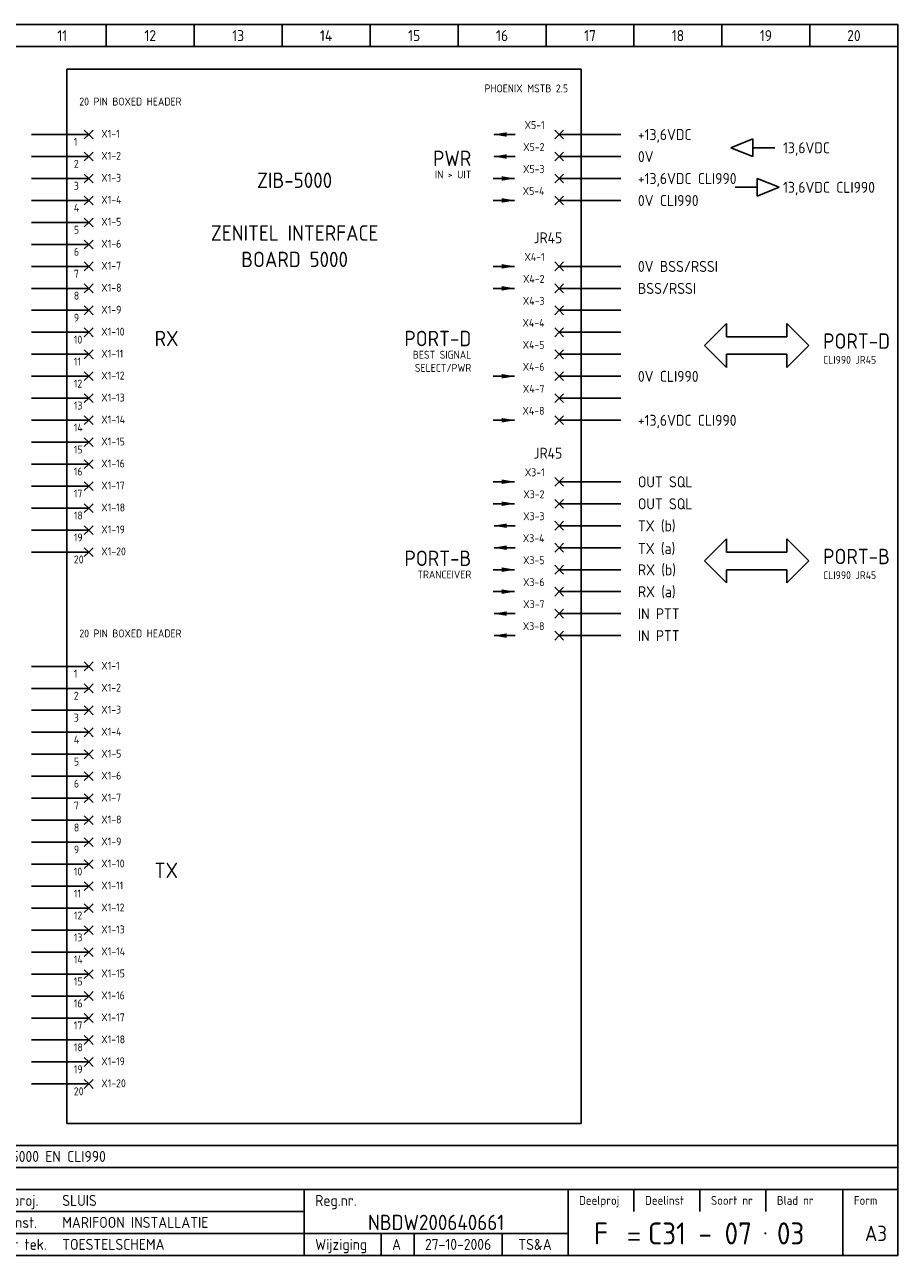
# Model space of a CAD drawing. Extents: x 8 to 1602, y 10 to 1124.
# Tile 3 of 3: x 211 to 410, y 10 to 290. Entities that reach past the tile are written whole.
import ezdxf
from ezdxf.enums import TextEntityAlignment as Align

# ---------------------------------------------------------------- set-up
doc = ezdxf.new("R2010")
doc.units = 0
doc.header["$MEASUREMENT"] = 0
for name, color, linetype in [('0-25', 7, 'CONTINUOUS'), ('0-35', 2, 'CONTINUOUS'), ('0-50', 3, 'CONTINUOUS'), ('B-25', 7, 'CONTINUOUS'), ('B-35', 2, 'CONTINUOUS'), ('S-25', 7, 'CONTINUOUS')]:
    doc.layers.add(name, color=color, linetype=linetype)
doc.styles.add('ISO', font='iso.shx')
doc.styles.get("Standard").update_dxf_attribs({"font": 'iso.shx'})

# ---------------------------------------------------------------- blocks, each defined once
blk = doc.blocks.new('KADERA3')
at = {"layer": '0-25'}
for p, q in [((230, 285), (230, 290)), ((250, 285), (250, 290)), ((270, 285), (270, 290)), ((290, 285), (290, 290)), ((310, 285), (310, 290)), ((330, 285), (330, 290)), ((350, 285), (350, 290)), ((370, 285), (370, 290)), ((390, 285), (390, 290)), ((10, 285), (410, 285)), ((410, 35), (10, 35)), ((410, 30), (10, 30)), ((350, 25), (350, 20)), ((365, 25), (365, 20)), ((380, 25), (380, 20)), ((200, 20), (275, 20)), ((150, 15), (335, 15)), ((292.5, 15), (292.5, 10)), ((300, 15), (300, 10)), ((320, 15), (320, 10))]:
    blk.add_line(p, q, dxfattribs=at)
at = {"layer": '0-35'}
for p, q in [((275, 25), (275, 10)), ((335, 25), (335, 10)), ((397.5, 25), (397.5, 10))]:
    blk.add_line(p, q, dxfattribs=at)
at = {"layer": '0-50'}
for p, q in [((10, 25), (410, 25)), ((348.75, 15), (351.25, 15)), ((348.75, 13.5), (351.25, 13.5))]:
    blk.add_line(p, q, dxfattribs=at)
blk.add_lwpolyline([(10, 10), (410, 10), (410, 290), (10, 290)], close=True, dxfattribs=at)
at = {"layer": '0-50', "const_width": 0.25}
blk.add_lwpolyline([(379.75, 15, 1), (380, 15, 1)], format="xyb", close=True, dxfattribs=at)
at = {"layer": '0-25', "style": 'ISO'}
for s, height, p in [('Deelproj.', 2.5, (202.5, 22.5)), ('Reg.nr.', 2.5, (277.5, 22.5)), ('Deelproj', 2, (337.5, 22.5)), ('Deelinst', 2, (352.5, 22.5)), ('Soort nr', 2, (367.5, 22.5)), ('Blad nr', 2, (382.5, 22.5)), ('Form', 2, (400, 22.5)), ('Deelinst.', 2.5, (202.5, 17.5)), ('Soort tek.', 2.5, (202.5, 12.5)), ('Wijziging', 2.5, (277.5, 12.5))]:
    blk.add_text(s, height=height, dxfattribs=at).set_placement(p, align=Align.MIDDLE_LEFT)
for tag, p in [('STR1', (20, 287.5)), ('STR2', (40, 287.5)), ('STR3', (60, 287.5)), ('STR4', (80, 287.5)), ('STR5', (100, 287.5)), ('STR6', (120, 287.5)), ('STR7', (140, 287.5)), ('STR8', (160, 287.5)), ('STR9', (180, 287.5)), ('STR10', (200, 287.5)), ('STR11', (220, 287.5)), ('STR12', (240, 287.5)), ('STR13', (260, 287.5)), ('STR14', (280, 287.5)), ('STR15', (300, 287.5)), ('STR16', (320, 287.5)), ('STR17', (340, 287.5)), ('STR18', (360, 287.5)), ('STR19', (380, 287.5)), ('STR20', (400, 287.5)), ('W', (180, 12.5)), ('Z', (310, 12.5)), ('Y', (327.5, 12.5))]:
    blk.add_attdef(tag, text='', height=2.5, dxfattribs=at).set_placement(p, align=Align.MIDDLE)
for tag, p in [('N', (220, 22.5)), ('B', (92.5, 17.5)), ('P', (220, 17.5)), ('C', (92.5, 12.5)), ('U', (220, 12.5)), ('REV', (295, 12.5))]:
    blk.add_attdef(tag, text='', height=2.5, dxfattribs=at).set_placement(p, align=Align.MIDDLE_LEFT)
at = {"layer": '0-35', "style": 'ISO'}
blk.add_attdef('RNR', text='', height=3.5, dxfattribs=at).set_placement((305, 17.5), align=Align.MIDDLE)
for tag, p in [('X', (178.5, 17.5)), ('FORM', (402.5, 15))]:
    blk.add_attdef(tag, text='', height=3.5, dxfattribs=at).set_placement(p, align=Align.MIDDLE_LEFT)
at = {"layer": '0-50', "style": 'ISO'}
for tag, p in [('M', (342.5, 15)), ('O', (365, 15))]:
    blk.add_attdef(tag, text='', height=5, dxfattribs=at).set_placement(p, align=Align.MIDDLE)
blk.add_attdef('Q', text='', height=5, dxfattribs=at).set_placement((382.5, 15), align=Align.MIDDLE_LEFT)

msp = doc.modelspace()

# ---------------------------------------------------------------- linework, layer by layer
at = {"layer": '0-35'}
for p, q in [((221, 279.9), (338, 279.9)), ((221, 279.9), (221, 40)), ((338, 279.9), (338, 40)), ((221, 40), (338, 40))]:
    msp.add_line(p, q, dxfattribs=at)
at = {"layer": '0-50'}
for p, q in [((213, 265), (218, 265)), ((347, 265), (342, 265)), ((213, 260), (218, 260)), ((347, 260), (342, 260)), ((213, 255), (218, 255)), ((347, 255), (342, 255)), ((213, 250), (218, 250)), ((347, 250), (342, 250)), ((213, 245), (218, 245)), ((213, 240), (218, 240)), ((213, 235), (218, 235)), ((347, 235), (342, 235)), ((213, 230), (218, 230)), ((347, 230), (342, 230)), ((213, 225), (218, 225)), ((347, 225), (342, 225)), ((213, 220), (218, 220)), ((347, 220), (342, 220)), ((213, 215), (218, 215)), ((347, 215), (342, 215)), ((213, 210), (218, 210)), ((347, 210), (342, 210)), ((213, 205), (218, 205)), ((347, 205), (342, 205)), ((213, 200), (218, 200)), ((347, 200), (342, 200)), ((213, 195), (218, 195)), ((213, 190), (218, 190)), ((213, 185), (218, 185)), ((347, 186), (342, 186)), ((213, 180), (218, 180)), ((347, 181), (342, 181)), ((213, 175), (218, 175)), ((347, 176), (342, 176)), ((347, 171), (342, 171)), ((213, 170), (218, 170)), ((347, 166), (342, 166)), ((347, 161), (342, 161)), ((347, 156), (342, 156)), ((347, 151), (342, 151)), ((213, 144), (218, 144)), ((213, 139), (218, 139)), ((213, 134), (218, 134)), ((213, 129), (218, 129)), ((213, 124), (218, 124)), ((213, 119), (218, 119)), ((213, 114), (218, 114)), ((213, 109), (218, 109)), ((213, 104), (218, 104)), ((213, 99), (218, 99)), ((213, 94), (218, 94)), ((213, 89), (218, 89)), ((213, 84), (218, 84)), ((213, 79), (218, 79)), ((213, 74), (218, 74)), ((213, 69), (218, 69)), ((213, 64), (218, 64)), ((213, 59), (218, 59)), ((213, 54), (218, 54)), ((213, 49), (218, 49))]:
    msp.add_line(p, q, dxfattribs=at)
at = {"layer": 'B-25'}
for p, q in [((372, 262), (377, 264)), ((377, 264), (377, 260)), ((377, 260), (372, 262)), ((377, 262), (382, 262)), ((383, 253), (378, 255)), ((378, 255), (378, 251)), ((378, 253), (373, 253)), ((378, 251), (383, 253))]:
    msp.add_line(p, q, dxfattribs=at)
at = {"layer": 'S-25'}
for p, q in [((226, 265), (225, 266)), ((226, 265), (227, 266)), ((333, 265), (332, 266)), ((333, 265), (334, 266)), ((218, 265), (226, 265)), ((226, 265), (225, 264)), ((226, 265), (227, 264)), ((318.18, 265), (323, 265)), ((333, 265), (332, 264)), ((342, 265), (333, 265)), ((333, 265), (334, 264)), ((226, 260), (225, 261)), ((226, 260), (227, 261)), ((333, 260), (332, 261)), ((333, 260), (334, 261)), ((218, 260), (226, 260)), ((226, 260), (225, 259)), ((226, 260), (227, 259)), ((318.18, 260), (323, 260)), ((333, 260), (332, 259)), ((342, 260), (333, 260)), ((333, 260), (334, 259)), ((218, 255), (226, 255)), ((226, 255), (225, 256)), ((226, 255), (225, 254)), ((226, 255), (227, 256)), ((226, 255), (227, 254)), ((322.82, 255), (318, 255)), ((333, 255), (332, 256)), ((333, 255), (332, 254)), ((333, 255), (334, 256)), ((342, 255), (333, 255)), ((333, 255), (334, 254)), ((218, 250), (226, 250)), ((226, 250), (225, 251)), ((226, 250), (225, 249)), ((226, 250), (227, 251)), ((226, 250), (227, 249)), ((322.82, 250), (318, 250)), ((333, 250), (332, 251)), ((333, 250), (332, 249)), ((333, 250), (334, 251)), ((333, 250), (334, 249)), ((342, 250), (333, 250)), ((218, 245), (226, 245)), ((226, 245), (225, 246)), ((226, 245), (225, 244)), ((226, 245), (227, 246)), ((226, 245), (227, 244)), ((226, 240), (225, 241)), ((226, 240), (227, 241)), ((218, 240), (226, 240)), ((226, 240), (225, 239)), ((226, 240), (227, 239)), ((226, 235), (225, 236)), ((226, 235), (227, 236)), ((333, 235), (332, 236)), ((333, 235), (334, 236)), ((218, 235), (226, 235)), ((226, 235), (225, 234)), ((226, 235), (227, 234)), ((322.82, 235), (318, 235)), ((333, 235), (332, 234)), ((342, 235), (333, 235)), ((333, 235), (334, 234)), ((218, 230), (226, 230)), ((226, 230), (225, 231)), ((226, 230), (225, 229)), ((226, 230), (227, 231)), ((226, 230), (227, 229)), ((322.82, 230), (318, 230)), ((333, 230), (332, 231)), ((333, 230), (332, 229)), ((333, 230), (334, 231)), ((342, 230), (333, 230)), ((333, 230), (334, 229)), ((218, 225), (226, 225)), ((226, 225), (225, 226)), ((226, 225), (225, 224)), ((226, 225), (227, 226)), ((226, 225), (227, 224)), ((333, 225), (332, 226)), ((333, 225), (332, 224)), ((333, 225), (334, 226)), ((342, 225), (333, 225)), ((333, 225), (334, 224)), ((366, 217), (371, 222)), ((371, 222), (371, 219)), ((389.78, 217), (384.78, 222)), ((384.78, 222), (384.78, 219)), ((218, 220), (226, 220)), ((226, 220), (225, 221)), ((226, 220), (225, 219)), ((226, 220), (227, 221)), ((226, 220), (227, 219)), ((333, 220), (332, 221)), ((333, 220), (332, 219)), ((333, 220), (334, 221)), ((342, 220), (333, 220)), ((333, 220), (334, 219)), ((371, 219), (384.78, 219)), ((226, 215), (225, 216)), ((226, 215), (227, 216)), ((333, 215), (332, 216)), ((333, 215), (334, 216)), ((366, 217), (371, 212)), ((389.78, 217), (384.78, 212)), ((218, 215), (226, 215)), ((226, 215), (225, 214)), ((226, 215), (227, 214)), ((333, 215), (332, 214)), ((342, 215), (333, 215)), ((333, 215), (334, 214)), ((371, 215), (384.78, 215)), ((371, 212), (371, 215)), ((384.78, 212), (384.78, 215)), ((218, 210), (226, 210)), ((226, 210), (225, 211)), ((226, 210), (225, 209)), ((226, 210), (227, 211)), ((226, 210), (227, 209)), ((322.82, 210), (318, 210)), ((333, 210), (332, 211)), ((333, 210), (332, 209)), ((333, 210), (334, 211)), ((342, 210), (333, 210)), ((333, 210), (334, 209)), ((218, 205), (226, 205)), ((226, 205), (225, 206)), ((226, 205), (225, 204)), ((226, 205), (227, 206)), ((226, 205), (227, 204)), ((333, 205), (332, 206)), ((333, 205), (332, 204)), ((333, 205), (334, 206)), ((333, 205), (334, 204)), ((342, 205), (333, 205)), ((218, 200), (226, 200)), ((226, 200), (225, 201)), ((226, 200), (225, 199)), ((226, 200), (227, 201)), ((226, 200), (227, 199)), ((322.82, 200), (318, 200)), ((333, 200), (332, 201)), ((333, 200), (332, 199)), ((333, 200), (334, 201)), ((342, 200), (333, 200)), ((333, 200), (334, 199)), ((226, 195), (225, 196)), ((226, 195), (227, 196)), ((218, 195), (226, 195)), ((226, 195), (225, 194)), ((226, 195), (227, 194)), ((226, 190), (225, 191)), ((226, 190), (227, 191)), ((218, 190), (226, 190)), ((226, 190), (225, 189)), ((226, 190), (227, 189)), ((218, 185), (226, 185)), ((226, 185), (225, 186)), ((226, 185), (225, 184)), ((226, 185), (227, 186)), ((226, 185), (227, 184)), ((322.82, 186), (318, 186)), ((333, 186), (332, 187)), ((333, 186), (332, 185)), ((333, 186), (334, 187)), ((333, 186), (334, 185)), ((342, 186), (333, 186)), ((333, 181), (332, 182)), ((333, 181), (334, 182)), ((218, 180), (226, 180)), ((226, 180), (225, 181)), ((226, 180), (225, 179)), ((226, 180), (227, 181)), ((226, 180), (227, 179)), ((322.82, 181), (318, 181)), ((333, 181), (332, 180)), ((342, 181), (333, 181)), ((333, 181), (334, 180)), ((333, 176), (332, 177)), ((333, 176), (334, 177)), ((218, 175), (226, 175)), ((226, 175), (225, 176)), ((226, 175), (225, 174)), ((226, 175), (227, 176)), ((226, 175), (227, 174)), ((318.18, 176), (323, 176)), ((333, 176), (332, 175)), ((342, 176), (333, 176)), ((333, 176), (334, 175)), ((226, 170), (225, 171)), ((226, 170), (227, 171)), ((318.18, 171), (323, 171)), ((333, 171), (332, 172)), ((333, 171), (332, 170)), ((333, 171), (334, 172)), ((342, 171), (333, 171)), ((333, 171), (334, 170)), ((366, 168), (371, 173)), ((371, 173), (371, 170)), ((389.78, 168), (384.78, 173)), ((384.78, 173), (384.78, 170)), ((218, 170), (226, 170)), ((226, 170), (225, 169)), ((226, 170), (227, 169)), ((366, 168), (371, 163)), ((371, 170), (384.78, 170)), ((389.78, 168), (384.78, 163)), ((322.82, 166), (318, 166)), ((333, 166), (332, 167)), ((333, 166), (332, 165)), ((333, 166), (334, 167)), ((342, 166), (333, 166)), ((333, 166), (334, 165)), ((371, 166), (384.78, 166)), ((371, 163), (371, 166)), ((384.78, 163), (384.78, 166)), ((322.82, 161), (318, 161)), ((333, 161), (332, 162)), ((333, 161), (332, 160)), ((333, 161), (334, 162)), ((342, 161), (333, 161)), ((333, 161), (334, 160)), ((333, 156), (332, 157)), ((333, 156), (334, 157)), ((318.18, 156), (323, 156)), ((333, 156), (332, 155)), ((342, 156), (333, 156)), ((333, 156), (334, 155)), ((333, 151), (332, 152)), ((333, 151), (334, 152)), ((318.18, 151), (323, 151)), ((333, 151), (332, 150)), ((342, 151), (333, 151)), ((333, 151), (334, 150)), ((218, 144), (226, 144)), ((226, 144), (225, 145)), ((226, 144), (225, 143)), ((226, 144), (227, 145)), ((226, 144), (227, 143)), ((226, 139), (225, 140)), ((226, 139), (227, 140)), ((218, 139), (226, 139)), ((226, 139), (225, 138)), ((226, 139), (227, 138)), ((226, 134), (225, 135)), ((226, 134), (227, 135)), ((218, 134), (226, 134)), ((226, 134), (225, 133)), ((226, 134), (227, 133)), ((218, 129), (226, 129)), ((226, 129), (225, 130)), ((226, 129), (225, 128)), ((226, 129), (227, 130)), ((226, 129), (227, 128)), ((218, 124), (226, 124)), ((226, 124), (225, 125)), ((226, 124), (225, 123)), ((226, 124), (227, 125)), ((226, 124), (227, 123)), ((218, 119), (226, 119)), ((226, 119), (225, 120)), ((226, 119), (225, 118)), ((226, 119), (227, 120)), ((226, 119), (227, 118)), ((226, 114), (225, 115)), ((226, 114), (227, 115)), ((218, 114), (226, 114)), ((226, 114), (225, 113)), ((226, 114), (227, 113)), ((226, 109), (225, 110)), ((226, 109), (227, 110)), ((218, 109), (226, 109)), ((226, 109), (225, 108)), ((226, 109), (227, 108)), ((218, 104), (226, 104)), ((226, 104), (225, 105)), ((226, 104), (225, 103)), ((226, 104), (227, 105)), ((226, 104), (227, 103)), ((218, 99), (226, 99)), ((226, 99), (225, 100)), ((226, 99), (225, 98)), ((226, 99), (227, 100)), ((226, 99), (227, 98)), ((218, 94), (226, 94)), ((226, 94), (225, 95)), ((226, 94), (225, 93)), ((226, 94), (227, 95)), ((226, 94), (227, 93)), ((226, 89), (225, 90)), ((226, 89), (227, 90)), ((218, 89), (226, 89)), ((226, 89), (225, 88)), ((226, 89), (227, 88)), ((218, 84), (226, 84)), ((226, 84), (225, 85)), ((226, 84), (225, 83)), ((226, 84), (227, 85)), ((226, 84), (227, 83)), ((218, 79), (226, 79)), ((226, 79), (225, 80)), ((226, 79), (225, 78)), ((226, 79), (227, 80)), ((226, 79), (227, 78)), ((218, 74), (226, 74)), ((226, 74), (225, 75)), ((226, 74), (225, 73)), ((226, 74), (227, 75)), ((226, 74), (227, 73)), ((226, 69), (225, 70)), ((226, 69), (227, 70)), ((218, 69), (226, 69)), ((226, 69), (225, 68)), ((226, 69), (227, 68)), ((226, 64), (225, 65)), ((226, 64), (227, 65)), ((218, 64), (226, 64)), ((226, 64), (225, 63)), ((226, 64), (227, 63)), ((218, 59), (226, 59)), ((226, 59), (225, 60)), ((226, 59), (225, 58)), ((226, 59), (227, 60)), ((226, 59), (227, 58)), ((218, 54), (226, 54)), ((226, 54), (225, 55)), ((226, 54), (225, 53)), ((226, 54), (227, 55)), ((226, 54), (227, 53)), ((218, 49), (226, 49)), ((226, 49), (225, 50)), ((226, 49), (225, 48)), ((226, 49), (227, 50)), ((226, 49), (227, 48))]:
    msp.add_line(p, q, dxfattribs=at)
for points in [[(321.06, 265.51), (318, 265), (321.06, 264.49)], [(321.06, 260.51), (318, 260), (321.06, 259.49)], [(319.94, 255.51), (323, 255), (319.94, 254.49)], [(319.94, 250.51), (323, 250), (319.94, 249.49)], [(319.94, 235.51), (323, 235), (319.94, 234.49)], [(319.94, 230.51), (323, 230), (319.94, 229.49)], [(319.94, 210.51), (323, 210), (319.94, 209.49)], [(319.94, 200.51), (323, 200), (319.94, 199.49)], [(319.94, 186.51), (323, 186), (319.94, 185.49)], [(319.94, 181.51), (323, 181), (319.94, 180.49)], [(321.06, 176.51), (318, 176), (321.06, 175.49)], [(321.06, 171.51), (318, 171), (321.06, 170.49)], [(319.94, 166.51), (323, 166), (319.94, 165.49)], [(319.94, 161.51), (323, 161), (319.94, 160.49)], [(321.06, 156.51), (318, 156), (321.06, 155.49)], [(321.06, 151.51), (318, 151), (321.06, 150.49)]]:
    msp.add_solid(points, dxfattribs=at)

# ---------------------------------------------------------------- block references
ref = msp.add_blockref('KADERA3', (0, 0), dxfattribs=at)
ref.add_attrib('N', 'SLUIS', dxfattribs={"layer": '0-25', "height": 2.5, "style": 'ISO'}).set_placement((220, 22.5), align=Align.MIDDLE_LEFT)
ref.add_attrib('P', 'MARIFOON INSTALLATIE', dxfattribs={"layer": '0-25', "height": 2.5, "style": 'ISO'}).set_placement((220, 17.5), align=Align.MIDDLE_LEFT)
ref.add_attrib('U', 'TOESTELSCHEMA', dxfattribs={"layer": '0-25', "height": 2.5, "style": 'ISO'}).set_placement((220, 12.5), align=Align.MIDDLE_LEFT)
ref.add_attrib('M', 'F', dxfattribs={"layer": '0-50', "height": 5, "style": 'ISO'}).set_placement((342.5, 15), align=Align.MIDDLE)
ref.add_attrib('O', 'C31 - 07', dxfattribs={"layer": '0-50', "height": 5, "style": 'ISO'}).set_placement((365, 15), align=Align.MIDDLE)
ref.add_attrib('Q', '03', dxfattribs={"layer": '0-50', "height": 5, "style": 'ISO'}).set_placement((382.5, 15), align=Align.MIDDLE_LEFT)
ref.add_attrib('RNR', 'NBDW200640661', dxfattribs={"layer": '0-35', "height": 3.5, "style": 'ISO'}).set_placement((305, 17.5), align=Align.MIDDLE)
ref.add_attrib('FORM', 'A3', dxfattribs={"layer": '0-35', "height": 3.5, "style": 'ISO'}).set_placement((402.5, 15), align=Align.MIDDLE_LEFT)
ref.add_attrib('REV', 'A', dxfattribs={"layer": '0-25', "height": 2.5, "style": 'ISO'}).set_placement((295, 12.5), align=Align.MIDDLE_LEFT)
ref.add_attrib('Z', '27-10-2006', dxfattribs={"layer": '0-25', "height": 2.5, "style": 'ISO'}).set_placement((310, 12.5), align=Align.MIDDLE)
ref.add_attrib('Y', 'TS&A', dxfattribs={"layer": '0-25', "height": 2.5, "style": 'ISO'}).set_placement((327.5, 12.5), align=Align.MIDDLE)
ref.add_attrib('STR11', '11', dxfattribs={"layer": '0-25', "height": 2.5, "style": 'ISO'}).set_placement((220, 287.5), align=Align.MIDDLE)
ref.add_attrib('STR12', '12', dxfattribs={"layer": '0-25', "height": 2.5, "style": 'ISO'}).set_placement((240, 287.5), align=Align.MIDDLE)
ref.add_attrib('STR13', '13', dxfattribs={"layer": '0-25', "height": 2.5, "style": 'ISO'}).set_placement((260, 287.5), align=Align.MIDDLE)
ref.add_attrib('STR14', '14', dxfattribs={"layer": '0-25', "height": 2.5, "style": 'ISO'}).set_placement((280, 287.5), align=Align.MIDDLE)
ref.add_attrib('STR15', '15', dxfattribs={"layer": '0-25', "height": 2.5, "style": 'ISO'}).set_placement((300, 287.5), align=Align.MIDDLE)
ref.add_attrib('STR16', '16', dxfattribs={"layer": '0-25', "height": 2.5, "style": 'ISO'}).set_placement((320, 287.5), align=Align.MIDDLE)
ref.add_attrib('STR17', '17', dxfattribs={"layer": '0-25', "height": 2.5, "style": 'ISO'}).set_placement((340, 287.5), align=Align.MIDDLE)
ref.add_attrib('STR18', '18', dxfattribs={"layer": '0-25', "height": 2.5, "style": 'ISO'}).set_placement((360, 287.5), align=Align.MIDDLE)
ref.add_attrib('STR19', '19', dxfattribs={"layer": '0-25', "height": 2.5, "style": 'ISO'}).set_placement((380, 287.5), align=Align.MIDDLE)
ref.add_attrib('STR20', '20', dxfattribs={"layer": '0-25', "height": 2.5, "style": 'ISO'}).set_placement((400, 287.5), align=Align.MIDDLE)

# ---------------------------------------------------------------- texts
at = {"layer": 'B-25'}
for s, height, p in [('PHOENIX MSTB 2.5', 1.8, (335, 274.59)), ('X5-1', 1.8, (329.68, 266.25)), ('X5-2', 1.8, (329.64, 261.25)), ('X5-3', 1.8, (329.64, 256.25)), ('IN > UIT', 1.8, (313, 255)), ('X5-4', 1.8, (329.64, 251.25)), ('JR45', 2.5, (333.68, 240.25)), ('X4-1', 1.8, (329.68, 236.25)), ('X4-2', 1.8, (329.64, 231.25)), ('X4-3', 1.8, (329.64, 226.25)), ('X4-4', 1.8, (329.64, 221.25)), ('BEST SIGNAL', 1.8, (313, 214)), ('X4-5', 1.8, (329.64, 216.25)), ('SELECT/PWR', 1.8, (313, 211)), ('X4-6', 1.8, (329.64, 211.25)), ('X4-7', 1.8, (329.64, 206.25)), ('X4-8', 1.8, (329.64, 201.25)), ('JR45', 2.5, (333.68, 191.25)), ('X3-1', 1.8, (329.68, 187.25)), ('X3-2', 1.8, (329.64, 182.25)), ('X3-3', 1.8, (329.64, 177.25)), ('X3-4', 1.8, (329.64, 172.25)), ('X3-5', 1.8, (329.64, 167.25)), ('TRANCEIVER', 1.8, (313, 164)), ('X3-6', 1.8, (329.64, 162.25)), ('X3-7', 1.8, (329.64, 157.25)), ('X3-8', 1.8, (329.64, 152.25))]:
    msp.add_text(s, height=height, dxfattribs=at).set_placement(p, align=Align.RIGHT)
for s, height, p in [('20 PIN BOXED HEADER', 1.8, (223.87, 271.59)), ('X1-1', 1.8, (228.87, 264.25)), ('+13,6VDC', 2.5, (350.89, 263.73)), ('1', 1.8, (222.63, 262.43)), ('13,6VDC', 2.5, (383.89, 260.73)), ('X1-2', 1.8, (228.87, 259.25)), ('0V', 2.5, (350.89, 258.73)), ('2', 1.8, (222.63, 257.43)), ('X1-3', 1.8, (228.87, 254.25)), ('+13,6VDC CLI990', 2.5, (350.89, 253.73)), ('3', 1.8, (222.63, 252.43)), ('13,6VDC CLI990', 2.5, (383.89, 251.73)), ('4', 1.8, (222.63, 247.43)), ('X1-4', 1.8, (228.87, 249.25)), ('0V CLI990', 2.5, (350.89, 248.73)), ('5', 1.8, (222.63, 242.43)), ('X1-5', 1.8, (228.87, 244.25)), ('X1-6', 1.8, (228.87, 239.25)), ('6', 1.8, (222.63, 237.43)), ('X1-7', 1.8, (228.87, 234.25)), ('0V BSS/RSSI', 2.5, (350.89, 233.73)), ('7', 1.8, (222.63, 232.43)), ('X1-8', 1.8, (228.87, 229.25)), ('BSS/RSSI', 2.5, (350.89, 228.73)), ('8', 1.8, (222.63, 227.43)), ('9', 1.8, (222.63, 222.43)), ('X1-9', 1.8, (228.87, 224.25)), ('10', 1.8, (222.63, 217.43)), ('X1-10', 1.8, (228.87, 219.25)), ('X1-11', 1.8, (228.87, 214.25)), ('11', 1.8, (222.63, 212.43)), ('CLI990 JR45', 1.8, (393, 212.84)), ('X1-12', 1.8, (228.87, 209.25)), ('0V CLI990', 2.5, (350.89, 208.73)), ('12', 1.8, (222.63, 207.43)), ('X1-13', 1.8, (228.87, 204.25)), ('13', 1.8, (222.63, 202.43)), ('14', 1.8, (222.63, 197.43)), ('X1-14', 1.8, (228.87, 199.25)), ('+13,6VDC CLI990', 2.5, (350.89, 198.73)), ('X1-15', 1.8, (228.87, 194.25)), ('15', 1.8, (222.63, 192.43)), ('X1-16', 1.8, (228.87, 189.25)), ('16', 1.8, (222.63, 187.43)), ('X1-17', 1.8, (228.87, 184.25)), ('OUT SQL', 2.5, (350.89, 184.73)), ('17', 1.8, (222.63, 182.43)), ('OUT SQL', 2.5, (350.89, 179.73)), ('18', 1.8, (222.63, 177.43)), ('X1-18', 1.8, (228.87, 179.25)), ('TX (b)', 2.5, (350.89, 174.73)), ('19', 1.8, (222.63, 172.43)), ('X1-19', 1.8, (228.87, 174.25)), ('X1-20', 1.8, (228.87, 169.25)), ('TX (a)', 2.5, (350.89, 169.56)), ('20', 1.8, (222.63, 167.43)), ('RX (b)', 2.5, (350.89, 164.73)), ('CLI990 JR45', 1.8, (393, 163.84)), ('RX (a)', 2.5, (350.89, 159.73)), ('IN PTT', 2.5, (350.89, 154.73)), ('20 PIN BOXED HEADER', 1.8, (223.87, 150.59)), ('IN PTT', 2.5, (350.89, 149.73)), ('1', 1.8, (222.63, 141.43)), ('X1-1', 1.8, (228.87, 143.25)), ('X1-2', 1.8, (228.87, 138.25)), ('2', 1.8, (222.63, 136.43)), ('X1-3', 1.8, (228.87, 133.25)), ('3', 1.8, (222.63, 131.43)), ('X1-4', 1.8, (228.87, 128.25)), ('4', 1.8, (222.63, 126.43)), ('5', 1.8, (222.63, 121.43)), ('X1-5', 1.8, (228.87, 123.25)), ('6', 1.8, (222.63, 116.43)), ('X1-6', 1.8, (228.87, 118.25)), ('X1-7', 1.8, (228.87, 113.25)), ('7', 1.8, (222.63, 111.43)), ('X1-8', 1.8, (228.87, 108.25)), ('8', 1.8, (222.63, 106.43)), ('X1-9', 1.8, (228.87, 103.25)), ('9', 1.8, (222.63, 101.43)), ('10', 1.8, (222.63, 96.43)), ('X1-10', 1.8, (228.87, 98.25)), ('11', 1.8, (222.63, 91.43)), ('X1-11', 1.8, (228.87, 93.25)), ('X1-12', 1.8, (228.87, 88.25)), ('12', 1.8, (222.63, 86.43)), ('X1-13', 1.8, (228.87, 83.25)), ('13', 1.8, (222.63, 81.43)), ('X1-14', 1.8, (228.87, 78.25)), ('14', 1.8, (222.63, 76.43)), ('15', 1.8, (222.63, 71.43)), ('X1-15', 1.8, (228.87, 73.25)), ('X1-16', 1.8, (228.87, 68.25)), ('16', 1.8, (222.63, 66.43)), ('X1-17', 1.8, (228.87, 63.25)), ('17', 1.8, (222.63, 61.43)), ('X1-18', 1.8, (228.87, 58.25)), ('18', 1.8, (222.63, 56.43)), ('19', 1.8, (222.63, 51.43)), ('X1-19', 1.8, (228.87, 53.25)), ('20', 1.8, (222.63, 46.43)), ('X1-20', 1.8, (228.87, 48.25)), ('BEKABELING RX/TX RADIO NAAR ZIB-5000 EN CLI990', 2.5, (154.1, 31.26))]:
    msp.add_text(s, height=height, dxfattribs=at).set_placement(p)
at = {"layer": 'B-35'}
for s, p in [('PWR', (313, 257.84)), ('PORT-D', (313, 216.84)), ('PORT-B', (313, 166.84))]:
    msp.add_text(s, height=3.5, dxfattribs=at).set_placement(p, align=Align.RIGHT)
for s, p in [('ZIB-5000', (272.83, 252.84)), ('ZENITEL INTERFACE', (272.83, 240.84)), ('BOARD 5000', (272.83, 234.84))]:
    msp.add_text(s, height=3.5, dxfattribs=at).set_placement(p, align=Align.CENTER)
for s, p in [('RX', (241, 216.84)), ('PORT-D', (393, 216.25)), ('PORT-B', (393, 167.25)), ('TX', (241, 95.84))]:
    msp.add_text(s, height=3.5, dxfattribs=at).set_placement(p)

doc.saveas('drawing.dxf')
